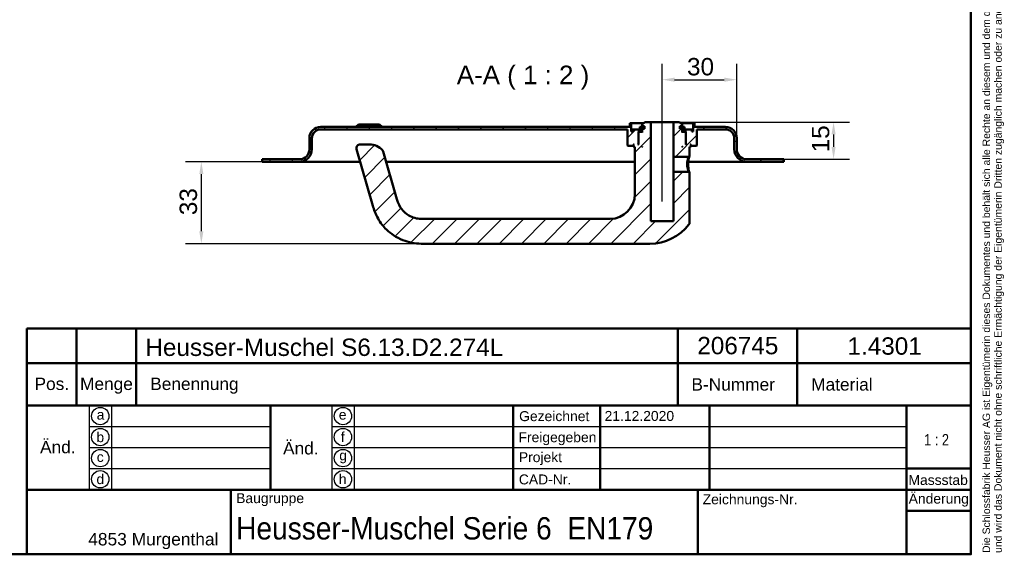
# Model space of a CAD drawing. Header units: millimetres. Extents: x 20 to 833, y 20 to 574.
# Tile 6 of 7: x 437 to 833, y 20 to 235. Entities that reach past the tile are written whole.
import ezdxf
from ezdxf.enums import TextEntityAlignment as Align

# ---------------------------------------------------------------- set-up
doc = ezdxf.new("R2010")
doc.units = ezdxf.units.MM
doc.header["$LTSCALE"] = 2
for name, color, linetype, lineweight in [('Bemaßungen(DIN)', 7, 'Continuous', 25), ('Mittellinie(DIN)', 7, 'Continuous', 25), ('Sichtbare Kanten(DIN)', 7, 'Continuous', 50), ('Skizziergeometrie(DIN)', 7, 'Continuous', 50), ('Skizzierlinie(DIN)', 7, 'Continuous', 25), ('Symbole(DIN)', 7, 'Continuous', 25)]:
    doc.layers.add(name, color=color, linetype=linetype, lineweight=lineweight)
doc.layers.add('Schraffur', color=179, linetype='Continuous', lineweight=9, true_color=0x1e1e47)
doc.styles.add('Aktuell-DIN', font='arial.ttf')
doc.styles.add('Aktuell-DINGroßer Text', font='arial.ttf')
doc.styles.add('STANDARD-DIN~0', font='arial.ttf')
doc.styles.add('Textstil10', font='arial.ttf')
doc.styles.add('Textstil41', font='arial.ttf', dxfattribs={"width": 0.8})
doc.styles.add('Textstil83', font='arial.ttf', dxfattribs={"width": 0.8})
doc.dimstyles.new('CAD-LAN', dxfattribs={"dimscale": 2, "dimtxt": 3.5, "dimasz": 2.5, "dimexe": 3.175, "dimexo": 0, "dimgap": 0.8, "dimtad": 1, "dimrnd": 1e-08, "dimtxsty": 'STANDARD-DIN~0', "dimcen": 0.09, "dimdle": 10, "dimclrd": 250, "dimclre": 250, "dimclrt": 250, "dimadec": 0, "dimazin": 2, "dimtfac": 1, "dimtmove": 0, "dimatfit": 3, "dimfxl": 1, "dimtolj": 1, "dimtzin": 0, "dimlwd": 25, "dimlwe": 25, "dimarcsym": 0})

# ---------------------------------------------------------------- blocks, each defined once
blk = doc.blocks.new('Ränder Standardrahmen')
at = {"layer": 'Skizziergeometrie(DIN)', "flags": 128}
blk.add_lwpolyline([(10, 10), (10, 287), (410, 287), (410, 10), (10, 10)], dxfattribs=at)
blk = doc.blocks.new('Schriftfelder Heusser')
at = {"layer": 'Skizziergeometrie(DIN)'}
for p, q in [((101, 229.92), (101, 236.92)), ((101, 236.92), (291, 236.92)), ((111, 229.92), (111, 236.92)), ((123, 229.92), (123, 236.92)), ((232, 229.92), (232, 236.92)), ((256, 229.92), (256, 236.92)), ((291, 236.92), (291, 229.92)), ((101, 191.42), (101, 229.92)), ((101, 229.92), (291, 229.92)), ((111, 229.92), (111, 221.42)), ((123, 229.92), (123, 221.42)), ((232, 229.92), (232, 221.42)), ((256, 229.92), (256, 221.42)), ((291, 229.92), (291, 191.42)), ((101, 221.42), (291, 221.42)), ((150, 221.42), (150, 204.42)), ((198.85, 221.42), (198.85, 204.42)), ((216.35, 221.42), (216.35, 204.42)), ((238.35, 221.42), (238.35, 204.42)), ((278, 221.42), (278, 191.42)), ((278, 208.67), (291, 208.67)), ((101, 204.42), (291, 204.42)), ((142, 204.42), (142, 191.42)), ((236, 204.42), (236, 191.42)), ((278, 200.17), (291, 200.17)), ((291, 191.42), (101, 191.42))]:
    blk.add_line(p, q, dxfattribs=at)
at = {"layer": 'Skizzierlinie(DIN)'}
for p, q in [((113.5, 221.42), (113.5, 204.42)), ((118, 221.42), (118, 204.42)), ((162.35, 221.42), (162.35, 204.42)), ((166.85, 221.42), (166.85, 204.42)), ((113.5, 217.17), (150, 217.17)), ((162.35, 217.17), (278, 217.17)), ((113.5, 212.92), (150, 212.92)), ((162.35, 212.92), (278, 212.92)), ((113.5, 208.67), (150, 208.67)), ((162.35, 208.67), (278, 208.67))]:
    blk.add_line(p, q, dxfattribs=at)
for centre in [(115.75, 219.25), (164.6, 219.25), (115.75, 215.04), (164.6, 215.04), (115.75, 210.79), (164.6, 210.79), (115.75, 206.54), (164.6, 206.54)]:
    blk.add_circle(centre, 1.75, dxfattribs=at)
at = {"layer": 'Symbole(DIN)', "color": 7, "insert": (293.33, 191.7), "char_height": 1.5, "width": 182.3003, "attachment_point": 1, "rotation": 90, "line_spacing_factor": 0.944221, "style": 'Aktuell-DIN'}
blk.add_mtext('\\fArial|b0|i0;\\H1.5000;Die Schlossfabrik Heusser AG ist Eigentümerin dieses Dokumentes und behält sich alle Rechte an diesem und dem dargestellten Gegenstand vor. Der Empfänger anerkennt diese Rechte\\Pund wird das Dokument nicht ohne schriftliche Ermächtigung der Eigentümerin Dritten zugänglich machen oder zu anderen Zwecken verwenden, zu dem es ihm übergeben worden ist.\\P ', dxfattribs=at)
at = {"layer": 'Symbole(DIN)', "color": 179, "true_color": 0x262659, "style": 'Aktuell-DIN'}
for s, insert, char_height, attachment_point in [('Pos.', (106, 227), 2.489, 2), ('Menge', (117, 227), 2.489, 2), ('Benennung', (125.81, 225.38), 2.489, 4), ('B-Nummer', (234.74, 225.62), 2.489, 4), ('Material', (265.02, 225.62), 2.489, 5), ('\\fArial|b0|i0;a', (115.81, 219.53), 2, 5), ('\\fArial|b0|i0;e', (164.54, 219.53), 2, 5), ('\\fArial|b0|i0;Gezeichnet', (200.05, 219.23), 2, 4), ('\\fArial|b0|i0;b', (115.75, 215), 2, 5), ('\\fArial|b0|i0;f', (164.55, 215.06), 2, 5), ('\\fArial|b0|i0;Freigegeben', (199.92, 216), 2, 1), ('\\fArial|b0|i0;Projekt', (200, 211.98), 2, 1), ('\\fArial|b0|i0;c', (115.75, 211.01), 2, 5), ('\\fArial|b0|i0;g', (164.63, 211.05), 2, 5), ('\\fArial|b0|i0;d', (115.76, 206.55), 2, 5), ('\\fArial|b0|i0;h', (164.55, 206.57), 2, 5), ('\\fArial|b0|i0;CAD-Nr.', (200, 207.5), 2, 1), ('\\fArial|b0|i0;\\H2.0000;Massstab', (284.39, 206.37), 2, 5), ('\\fArial|b0|i0;\\H2.0000;Baugruppe', (143.1, 203.73), 2, 1), ('\\fArial|b0|i0;Zeichnungs-Nr.', (237, 203.5), 2, 1), ('\\fArial|b0|i0;\\H2.5000;4853 Murgenthal', (113.33, 192.46), 2.5, 7)]:
    blk.add_mtext(s, dxfattribs=dict(at, insert=insert, char_height=char_height, attachment_point=attachment_point))
at = {"layer": 'Symbole(DIN)', "color": 179, "true_color": 0x262659, "attachment_point": 5, "style": 'Aktuell-DIN'}
for s, insert, char_height, width in [('Änd.', (107.21, 213), 2.489, 12.3494), ('Änd.', (156.12, 212.76), 2.489, 12.3494), ('\\fArial|b0|i0;Änderung', (284.51, 202.33), 2, 12.1143)]:
    blk.add_mtext(s, dxfattribs=dict(at, insert=insert, char_height=char_height, width=width))
at = {"layer": 'Symbole(DIN)', "color": 7, "insert": (143.1, 196.62), "char_height": 4.5, "width": 90.18, "attachment_point": 4, "style": 'Aktuell-DIN'}
blk.add_mtext('\\fArial|b0|i0;\\W0.90;\\H4.5000;Heusser-Muschel Serie 6  EN179', dxfattribs=at)
at = {"layer": 'Symbole(DIN)', "color": 179, "true_color": 0x262659, "style": 'Textstil10'}
blk.add_attdef('ERSTELLUNGSDATUM_001', (217.26, 218.29), '', height=2, dxfattribs=at)
at = {"layer": 'Symbole(DIN)', "color": 179, "true_color": 0x262659}
for tag, height, style, p in [('AUTOR', 2.49, 'Aktuell-DIN', (240.03, 219.26)), ('KONTROLLDATUM', 2, 'Textstil10', (217.42, 215.04)), ('KONTROLLIERT_VON', 2, 'Textstil10', (239.98, 215.05))]:
    blk.add_attdef(tag, text='', height=height, dxfattribs=dict(at, style=style)).set_placement(p, align=Align.MIDDLE_LEFT)
at = {"layer": 'Symbole(DIN)', "color": 7, "style": 'Textstil83', "width": 0.8}
blk.add_attdef('Anfänglicher_Ansichtsmaßstab_001', (281.57, 213.34), '', height=2.3, dxfattribs=at)
at = {"layer": 'Symbole(DIN)', "color": 179, "true_color": 0x262659, "style": 'Textstil10'}
blk.add_attdef('PROJEKT', text='', height=2, dxfattribs=at).set_placement((217.77, 209.72), align=Align.BOTTOM_LEFT)
at = {"layer": 'Symbole(DIN)', "color": 7, "style": 'Textstil41', "width": 0.8}
blk.add_attdef('STATUS', text='', height=5, dxfattribs=at).set_placement((284.53, 195.86), align=Align.MIDDLE_CENTER)
blk = doc.blocks.new('*D20')
at = {"layer": 'Bemaßungen(DIN)', "color": 250, "linetype": 'Continuous', "lineweight": 25, "true_color": 0x3f3f3f, "transparency": 16777216}
for p, q in [((695.69, 199.13), (695.69, 217.53)), ((725.69, 187.63), (725.69, 217.53)), ((700.69, 211.18), (720.69, 211.18))]:
    blk.add_line(p, q, dxfattribs=at)
at = {"layer": 'Bemaßungen(DIN)', "color": 250, "linetype": 'Continuous', "true_color": 0x3f3f3f, "transparency": 16777216}
for points in [[(700.69, 212.02), (700.69, 210.35), (695.69, 211.18)], [(720.69, 212.02), (720.69, 210.35), (725.69, 211.18)]]:
    blk.add_solid(points, dxfattribs=at)
at = {"layer": 'Defpoints', "color": 0, "linetype": 'Continuous', "transparency": 16777216}
for p in [(725.69, 211.18), (695.69, 199.13), (725.69, 187.63)]:
    blk.add_point(p, dxfattribs=at)
at = {"layer": 'Bemaßungen(DIN)', "color": 250, "linetype": 'Continuous', "lineweight": 25, "true_color": 0x3f3f3f, "transparency": 16777216, "insert": (705.69, 219.93), "char_height": 7, "attachment_point": 1, "style": 'STANDARD-DIN~0'}
blk.add_mtext('\\A1;30', dxfattribs=at)
blk = doc.blocks.new('*D21')
at = {"layer": 'Bemaßungen(DIN)', "color": 250, "linetype": 'Continuous', "lineweight": 25, "true_color": 0x3f3f3f, "transparency": 16777216}
for p, q in [((702.69, 194.13), (771.04, 194.13)), ((764.69, 189.13), (764.69, 184.13)), ((744.69, 179.13), (771.04, 179.13))]:
    blk.add_line(p, q, dxfattribs=at)
at = {"layer": 'Bemaßungen(DIN)', "color": 250, "linetype": 'Continuous', "true_color": 0x3f3f3f, "transparency": 16777216}
for points in [[(763.86, 189.13), (765.52, 189.13), (764.69, 194.13)], [(763.86, 184.13), (765.52, 184.13), (764.69, 179.13)]]:
    blk.add_solid(points, dxfattribs=at)
at = {"layer": 'Defpoints', "color": 0, "linetype": 'Continuous', "transparency": 16777216}
for p in [(702.69, 194.13), (744.69, 179.13), (764.69, 179.13)]:
    blk.add_point(p, dxfattribs=at)
at = {"layer": 'Bemaßungen(DIN)', "color": 250, "linetype": 'Continuous', "lineweight": 25, "true_color": 0x3f3f3f, "transparency": 16777216, "insert": (755.94, 181.92), "char_height": 7, "attachment_point": 1, "rotation": 90, "style": 'STANDARD-DIN~0'}
blk.add_mtext('\\A1;15', dxfattribs=at)
blk = doc.blocks.new('*D22')
at = {"layer": 'Bemaßungen(DIN)', "color": 250, "linetype": 'Continuous', "lineweight": 25, "true_color": 0x3f3f3f, "transparency": 16777216}
for p, q in [((534.69, 178.13), (503.84, 178.13)), ((510.19, 150.13), (510.19, 173.13)), ((598.69, 145.13), (503.84, 145.13))]:
    blk.add_line(p, q, dxfattribs=at)
at = {"layer": 'Bemaßungen(DIN)', "color": 250, "linetype": 'Continuous', "true_color": 0x3f3f3f, "transparency": 16777216}
for points in [[(509.36, 173.13), (511.02, 173.13), (510.19, 178.13)], [(509.36, 150.13), (511.02, 150.13), (510.19, 145.13)]]:
    blk.add_solid(points, dxfattribs=at)
at = {"layer": 'Defpoints', "color": 0, "linetype": 'Continuous', "transparency": 16777216}
for p in [(510.19, 178.13), (534.69, 178.13), (598.69, 145.13)]:
    blk.add_point(p, dxfattribs=at)
at = {"layer": 'Bemaßungen(DIN)', "color": 250, "linetype": 'Continuous', "lineweight": 25, "true_color": 0x3f3f3f, "transparency": 16777216, "insert": (501.44, 156.62), "char_height": 7, "attachment_point": 1, "rotation": 90, "style": 'STANDARD-DIN~0'}
blk.add_mtext('\\A1;33', dxfattribs=at)

msp = doc.modelspace()

# ---------------------------------------------------------------- hatches: boundary and pattern name
at = {"layer": 'Schraffur'}
h = msp.add_hatch(dxfattribs=at)
h.set_pattern_fill('ANSI31', color=256, scale=50.8, style=0)
h.set_pattern_definition([(45, (0, 0), (-4.49013, 4.49013), [])])
edge = h.paths.add_edge_path()
edge.add_spline(control_points=[(706.3182, 180.134), (706.3803, 180.1932), (706.442, 180.253), (706.5657, 180.3729), (706.6278, 180.433), (706.6907, 180.4932)], knot_values=[-0.05169444, -0.05169444, -0.05169444, -0.05169444, -0.02593994, -0.02593994, 0, 0, 0, 0], degree=3, periodic=0)
edge.add_line((706.6907, 180.4932), (706.6907, 184.134))
edge.add_line((706.6907, 184.134), (706.9907, 184.134))
edge.add_line((706.9907, 184.134), (707.1907, 184.334))
edge.add_line((707.1907, 184.334), (707.1907, 184.934))
edge.add_line((707.1907, 184.934), (706.9907, 185.134))
edge.add_line((706.9907, 185.134), (707.2907, 185.134))
edge.add_line((707.2907, 185.134), (707.2907, 184.634))
edge.add_line((707.2907, 184.634), (707.3907, 184.534))
edge.add_line((707.3907, 184.534), (709.4907, 184.534))
edge.add_line((709.4907, 184.534), (709.6907, 184.734))
edge.add_line((709.6907, 184.734), (709.6907, 191.134))
edge.add_line((709.6907, 191.134), (721.1907, 191.134))
edge.add_ellipse((721.1907, 187.634), major_axis=(0, 3.5), ratio=1, start_angle=270, end_angle=360, ccw=False)
edge.add_line((724.6907, 187.634), (724.6907, 183.134))
edge.add_ellipse((729.6907, 183.134), major_axis=(-5, 0), ratio=1, start_angle=0, end_angle=90)
edge.add_line((729.6907, 178.134), (744.6907, 178.134))
edge.add_line((744.6907, 178.134), (744.6907, 179.134))
edge.add_line((744.6907, 179.134), (729.6907, 179.134))
edge.add_ellipse((729.6907, 183.134), major_axis=(0, -4), ratio=1, start_angle=270, end_angle=360, ccw=False)
edge.add_line((725.6907, 183.134), (725.6907, 187.634))
edge.add_ellipse((721.1907, 187.634), major_axis=(4.5, 0), ratio=1, start_angle=0, end_angle=90)
edge.add_line((721.1907, 192.134), (708.6907, 192.134))
edge.add_line((708.6907, 192.134), (708.6907, 193.634))
edge.add_line((708.6907, 193.634), (708.1907, 193.634))
edge.add_line((708.1907, 193.634), (708.1907, 190.334))
edge.add_line((708.1907, 190.334), (707.6907, 190.334))
edge.add_line((707.6907, 190.334), (707.6907, 191.134))
edge.add_line((707.6907, 191.134), (704.6907, 191.134))
edge.add_line((704.6907, 191.134), (704.6907, 190.334))
edge.add_line((704.6907, 190.334), (705.4407, 190.334))
edge.add_line((705.4407, 190.334), (705.2407, 190.134))
edge.add_line((705.2407, 190.134), (705.2407, 185.334))
edge.add_line((705.2407, 185.334), (705.4407, 185.134))
edge.add_line((705.4407, 185.134), (705.1907, 185.134))
edge.add_line((705.1907, 185.134), (705.1907, 189.934))
edge.add_line((705.1907, 189.934), (704.9907, 190.134))
edge.add_line((704.9907, 190.134), (703.8907, 190.134))
edge.add_line((703.8907, 190.134), (703.6907, 189.934))
edge.add_line((703.6907, 189.934), (703.6907, 191.334))
edge.add_line((703.6907, 191.334), (704.7073, 191.334))
edge.add_line((704.7073, 191.334), (704.7073, 192.234))
edge.add_line((704.7073, 192.234), (703.205, 192.234))
edge.add_line((703.205, 192.234), (703.205, 191.334))
edge.add_line((703.205, 191.334), (702.7907, 191.334))
edge.add_line((702.7907, 191.334), (702.7907, 192.434))
edge.add_line((702.7907, 192.434), (703.6907, 192.434))
edge.add_line((703.6907, 192.434), (703.6907, 193.134))
edge.add_line((703.6907, 193.134), (702.6907, 194.134))
edge.add_line((702.6907, 194.134), (700.1907, 194.134))
edge.add_line((700.1907, 194.134), (700.1907, 180.134))
edge.add_line((700.1907, 180.134), (706.3182, 180.134))
h.paths.add_polyline_path([(703.8907, 184.134), (703.6907, 184.134), (703.6907, 184.334)], flags=0)
edge = h.paths.add_edge_path()
edge.add_spline(control_points=[(706.6907, 173.7735), (706.6289, 173.8337), (706.5668, 173.8939), (706.4429, 174.014), (706.381, 174.0739), (706.3192, 174.134)], knot_values=[-0.0518926, -0.0518926, -0.0518926, -0.0518926, -0.0259463, -0.0259463, -0.00010246, -0.00010246, -0.00010246, -0.00010246], degree=3, periodic=0)
edge.add_line((706.3192, 174.134), (700.1907, 174.134))
edge.add_line((700.1907, 174.134), (700.1907, 154.134))
edge.add_line((700.1907, 154.134), (691.1907, 154.134))
edge.add_line((691.1907, 154.134), (691.1907, 194.134))
edge.add_line((691.1907, 194.134), (688.6907, 194.134))
edge.add_line((688.6907, 194.134), (687.6907, 193.134))
edge.add_line((687.6907, 193.134), (687.6907, 192.434))
edge.add_line((687.6907, 192.434), (688.5907, 192.434))
edge.add_line((688.5907, 192.434), (688.5907, 191.334))
edge.add_line((688.5907, 191.334), (688.1764, 191.334))
edge.add_line((688.1764, 191.334), (688.1764, 192.234))
edge.add_line((688.1764, 192.234), (686.674, 192.234))
edge.add_line((686.674, 192.234), (686.674, 191.334))
edge.add_line((686.674, 191.334), (687.6907, 191.334))
edge.add_line((687.6907, 191.334), (687.6907, 189.934))
edge.add_line((687.6907, 189.934), (687.4907, 190.134))
edge.add_line((687.4907, 190.134), (686.3907, 190.134))
edge.add_line((686.3907, 190.134), (686.1907, 189.934))
edge.add_line((686.1907, 189.934), (686.1907, 185.134))
edge.add_line((686.1907, 185.134), (685.9407, 185.134))
edge.add_line((685.9407, 185.134), (686.1407, 185.334))
edge.add_line((686.1407, 185.334), (686.1407, 190.134))
edge.add_line((686.1407, 190.134), (685.9407, 190.334))
edge.add_line((685.9407, 190.334), (686.6907, 190.334))
edge.add_line((686.6907, 190.334), (686.6907, 191.134))
edge.add_line((686.6907, 191.134), (683.6907, 191.134))
edge.add_line((683.6907, 191.134), (683.6907, 190.334))
edge.add_line((683.6907, 190.334), (683.1907, 190.334))
edge.add_line((683.1907, 190.334), (683.1907, 193.634))
edge.add_line((683.1907, 193.634), (682.6907, 193.634))
edge.add_line((682.6907, 193.634), (682.6907, 192.134))
edge.add_line((682.6907, 192.134), (558.1907, 192.134))
edge.add_ellipse((558.1907, 187.634), major_axis=(0, 4.5), ratio=1, start_angle=0, end_angle=90)
edge.add_line((553.6907, 187.634), (553.6907, 183.134))
edge.add_ellipse((549.6907, 183.134), major_axis=(4, 0), ratio=1, start_angle=270, end_angle=360, ccw=False)
edge.add_line((549.6907, 179.134), (534.6907, 179.134))
edge.add_line((534.6907, 179.134), (534.6907, 178.134))
edge.add_line((534.6907, 178.134), (549.6907, 178.134))
edge.add_ellipse((549.6907, 183.134), major_axis=(0, -5), ratio=1, start_angle=0, end_angle=90)
edge.add_line((554.6907, 183.134), (554.6907, 187.634))
edge.add_ellipse((558.1907, 187.634), major_axis=(-3.5, 0), ratio=1, start_angle=270, end_angle=360, ccw=False)
edge.add_line((558.1907, 191.134), (681.6907, 191.134))
edge.add_line((681.6907, 191.134), (681.6907, 184.734))
edge.add_line((681.6907, 184.734), (681.8907, 184.534))
edge.add_line((681.8907, 184.534), (683.9907, 184.534))
edge.add_line((683.9907, 184.534), (684.0907, 184.634))
edge.add_line((684.0907, 184.634), (684.0907, 185.134))
edge.add_line((684.0907, 185.134), (684.3907, 185.134))
edge.add_line((684.3907, 185.134), (684.1907, 184.934))
edge.add_line((684.1907, 184.934), (684.1907, 184.334))
edge.add_line((684.1907, 184.334), (684.3907, 184.134))
edge.add_line((684.3907, 184.134), (684.6907, 184.134))
edge.add_line((684.6907, 184.134), (684.6907, 165.134))
edge.add_ellipse((674.6907, 165.134), major_axis=(10, 0), ratio=1, start_angle=270, end_angle=360, ccw=False)
edge.add_line((674.6907, 155.134), (598.6907, 155.134))
edge.add_spline(control_points=[(598.6907, 155.134), (597.8287, 155.134), (596.9631, 155.2544), (595.2892, 155.7169), (594.4898, 156.0612), (592.612, 157.1719), (591.6022, 158.0645), (590.0886, 160.0305), (589.4001, 161.2546), (588.8645, 163.1224)], knot_values=[-2.10097166, -2.10097166, -2.10097166, -2.10097166, -1.67336567, -1.67336567, -1.23980761, -1.23980761, -0.58292416, -0.58292416, 0, 0, 0, 0], degree=3, periodic=0)
edge.add_line((588.8645, 163.1224), (583.3924, 182.206))
edge.add_ellipse((581.9505, 181.7926), major_axis=(1.4419, 0.4135), ratio=1, start_angle=0, end_angle=25.69736)
edge.add_ellipse((577.8438, 178.134), major_axis=(5.2267, 4.6564), ratio=1, start_angle=0, end_angle=48.30264)
edge.add_line((577.8438, 185.134), (574.1404, 185.134))
edge.add_ellipse((574.1404, 183.634), major_axis=(0, 1.5), ratio=1, start_angle=0, end_angle=106)
edge.add_line((572.6985, 183.2206), (579.2519, 160.366))
edge.add_spline(control_points=[(579.2519, 160.366), (579.6674, 158.9171), (580.1412, 157.286), (582.2569, 153.5936), (583.4045, 152.1076), (586.4124, 149.1738), (588.58, 147.6367), (593.6334, 145.6266), (596.1604, 145.134), (598.6907, 145.134)], knot_values=[-3.21849454, -3.21849454, -3.21849454, -3.21849454, -2.3249025, -2.3249025, -1.63156157, -1.63156157, -0.75907046, -0.75907046, 0, 0, 0, 0], degree=3, periodic=0)
edge.add_line((598.6907, 145.134), (690.6907, 145.134))
edge.add_ellipse((690.6907, 165.134), major_axis=(0, -20), ratio=1, start_angle=0, end_angle=52.143301)
edge.add_spline(control_points=[(706.4816, 152.8602), (706.5487, 152.9476), (706.6018, 153.0457), (706.6817, 153.2775), (706.6919, 153.391), (706.6907, 153.4741)], knot_values=[-0.04529455, -0.04529455, -0.04529455, -0.04529455, -0.02494716, -0.02494716, 0, 0, 0, 0], degree=3, periodic=0)
edge.add_line((706.6907, 153.4741), (706.6907, 173.7735))
h.paths.add_polyline_path([(687.6907, 184.134), (687.4907, 184.134), (687.6907, 184.334)], flags=0)

# ---------------------------------------------------------------- linework, layer by layer
at = {"layer": 'Mittellinie(DIN)', "linetype": 'Continuous'}
msp.add_line((695.6907, 162.134), (695.6907, 199.134), dxfattribs=at)
at = {"layer": 'Sichtbare Kanten(DIN)'}
for p, q in [((682.6907, 192.134), (558.1907, 192.134)), ((558.1907, 191.134), (681.6907, 191.134)), ((573.4407, 193.134), (572.4407, 192.134)), ((573.4407, 193.134), (581.9407, 193.134)), ((581.9407, 193.134), (582.9407, 192.134)), ((681.6907, 191.134), (681.6907, 184.734)), ((683.1907, 193.634), (682.6907, 193.634)), ((682.6907, 193.634), (682.6907, 192.134)), ((683.1907, 190.334), (683.1907, 193.634)), ((683.1907, 193.634), (688.1907, 193.634)), ((683.6907, 190.334), (683.1907, 190.334)), ((686.6907, 191.134), (683.6907, 191.134)), ((683.6907, 191.134), (683.6907, 190.334)), ((686.1407, 190.134), (685.9407, 190.334)), ((685.9407, 190.334), (686.6907, 190.334)), ((688.1764, 192.234), (686.674, 192.234)), ((686.674, 192.234), (686.674, 191.334)), ((686.674, 191.334), (687.6907, 191.334)), ((686.6907, 190.334), (686.6907, 191.134)), ((686.6907, 191.134), (687.6907, 191.134)), ((687.6907, 190.334), (686.6907, 190.334)), ((688.6907, 194.134), (687.6907, 193.134)), ((687.6907, 193.134), (687.6907, 192.434)), ((687.6907, 192.434), (688.5907, 192.434)), ((687.6907, 191.334), (687.6907, 189.934)), ((688.1764, 191.334), (688.1764, 192.234)), ((688.5907, 192.234), (688.1764, 192.234)), ((688.5907, 191.334), (688.1764, 191.334)), ((688.5907, 192.434), (688.5907, 191.334)), ((691.1907, 194.134), (688.6907, 194.134)), ((691.1907, 154.134), (691.1907, 194.134)), ((691.1907, 194.134), (700.1907, 194.134)), ((702.6907, 194.134), (700.1907, 194.134)), ((700.1907, 194.134), (700.1907, 180.134)), ((703.6907, 193.134), (702.6907, 194.134)), ((702.7907, 191.334), (702.7907, 192.434)), ((702.7907, 192.434), (703.6907, 192.434)), ((703.205, 192.234), (702.7907, 192.234)), ((703.205, 191.334), (702.7907, 191.334)), ((703.1907, 193.634), (708.1907, 193.634)), ((704.7073, 192.234), (703.205, 192.234)), ((703.205, 192.234), (703.205, 191.334)), ((703.6907, 192.434), (703.6907, 193.134)), ((703.6907, 189.934), (703.6907, 191.334)), ((703.6907, 191.334), (704.7073, 191.334)), ((703.6907, 191.134), (704.6907, 191.134)), ((704.6907, 190.334), (703.6907, 190.334)), ((707.6907, 191.134), (704.6907, 191.134)), ((704.6907, 191.134), (704.6907, 190.334)), ((704.6907, 190.334), (705.4407, 190.334)), ((704.7073, 191.334), (704.7073, 192.234)), ((705.4407, 190.334), (705.2407, 190.134)), ((707.6907, 190.334), (707.6907, 191.134)), ((708.1907, 190.334), (707.6907, 190.334)), ((708.6907, 193.634), (708.1907, 193.634)), ((708.1907, 193.634), (708.1907, 190.334)), ((708.6907, 192.134), (708.6907, 193.634)), ((721.1907, 192.134), (708.6907, 192.134)), ((709.6907, 184.734), (709.6907, 191.134)), ((709.6907, 191.134), (721.1907, 191.134)), ((553.6907, 187.634), (553.6907, 183.134)), ((554.6907, 183.134), (554.6907, 187.634)), ((686.1407, 185.334), (686.1407, 190.134)), ((686.1407, 190.134), (686.3907, 190.134)), ((686.3907, 190.134), (686.1907, 189.934)), ((686.1907, 189.934), (686.1907, 185.134)), ((687.4907, 190.134), (686.3907, 190.134)), ((687.6907, 189.934), (687.4907, 190.134)), ((687.6907, 190.134), (687.4907, 190.134)), ((703.8907, 190.134), (703.6907, 189.934)), ((703.8907, 190.134), (703.6907, 190.134)), ((704.9907, 190.134), (703.8907, 190.134)), ((705.1907, 189.934), (704.9907, 190.134)), ((704.9907, 190.134), (705.2407, 190.134)), ((705.1907, 185.134), (705.1907, 189.934)), ((705.2407, 190.134), (705.2407, 185.334)), ((724.6907, 187.634), (724.6907, 183.134)), ((725.6907, 183.134), (725.6907, 187.634)), ((572.6985, 183.2206), (579.2519, 160.366)), ((577.8438, 185.134), (574.1404, 185.134)), ((681.6907, 184.734), (681.8907, 184.534)), ((681.8907, 184.534), (683.9907, 184.534)), ((683.9907, 184.534), (684.0907, 184.634)), ((683.9907, 184.534), (684.1907, 184.534)), ((684.0907, 184.634), (684.0907, 185.134)), ((684.0907, 185.134), (684.3907, 185.134)), ((684.1907, 184.634), (684.0907, 184.634)), ((684.3907, 185.134), (684.1907, 184.934)), ((684.1907, 184.934), (684.1907, 184.334)), ((684.1907, 184.334), (684.3907, 184.134)), ((684.3907, 184.134), (684.6907, 184.134)), ((684.6907, 184.134), (684.6907, 165.134)), ((685.9407, 185.134), (686.1407, 185.334)), ((686.1907, 185.134), (685.9407, 185.134)), ((686.1907, 185.334), (686.1407, 185.334)), ((687.4907, 184.134), (687.6907, 184.334)), ((687.6907, 184.134), (687.4907, 184.134)), ((687.6907, 184.334), (687.6907, 184.134)), ((703.6907, 184.134), (703.6907, 184.334)), ((703.6907, 184.334), (703.8907, 184.134)), ((703.8907, 184.134), (703.6907, 184.134)), ((705.2407, 185.334), (705.1907, 185.334)), ((705.4407, 185.134), (705.1907, 185.134)), ((705.2407, 185.334), (705.4407, 185.134)), ((706.6907, 180.4932), (706.6907, 184.134)), ((706.6907, 184.134), (706.9907, 184.134)), ((707.1907, 184.934), (706.9907, 185.134)), ((706.9907, 185.134), (707.2907, 185.134)), ((706.9907, 184.134), (707.1907, 184.334)), ((707.1907, 184.334), (707.1907, 184.934)), ((707.2907, 184.634), (707.1907, 184.634)), ((707.1907, 184.534), (707.3907, 184.534)), ((707.2907, 185.134), (707.2907, 184.634)), ((707.2907, 184.634), (707.3907, 184.534)), ((707.3907, 184.534), (709.4907, 184.534)), ((709.4907, 184.534), (709.6907, 184.734)), ((549.6907, 179.134), (534.6907, 179.134)), ((534.6907, 179.134), (534.6907, 178.134)), ((588.8645, 163.1224), (583.3924, 182.206)), ((700.1907, 180.134), (706.3182, 180.134)), ((700.1907, 174.134), (700.1907, 180.134)), ((706.3186, 180.1335), (706.6899, 180.4932)), ((744.6907, 179.134), (729.6907, 179.134)), ((744.6907, 178.134), (744.6907, 179.134)), ((534.6907, 178.134), (549.6907, 178.134)), ((549.6907, 178.134), (564.6907, 178.134)), ((574.157, 178.134), (564.6907, 178.134)), ((684.6907, 178.134), (584.56, 178.134)), ((714.6907, 178.134), (706.1785, 178.134)), ((714.6907, 178.134), (729.6907, 178.134)), ((729.6907, 178.134), (744.6907, 178.134)), ((706.3192, 174.134), (700.1907, 174.134)), ((700.1907, 174.134), (700.1907, 154.134)), ((706.6911, 173.7735), (706.3191, 174.1339)), ((706.6907, 153.4741), (706.6907, 173.7735)), ((674.6907, 155.134), (598.6907, 155.134)), ((700.1907, 154.134), (691.1907, 154.134)), ((598.6907, 145.134), (690.6907, 145.134))]:
    msp.add_line(p, q, dxfattribs=at)
for centre, radius, start, end in [((558.1907, 187.634), 4.5, 90, 180), ((558.1907, 187.634), 3.5, 90, 180), ((721.1907, 187.634), 4.5, 0, 90), ((721.1907, 187.634), 3.5, 0, 90), ((549.6907, 183.134), 4, 270, 0), ((549.6907, 183.134), 5, 270, 0), ((574.1404, 183.634), 1.5, 90, 196), ((577.8438, 178.134), 7, 41.69736, 90), ((581.9505, 181.7926), 1.5, 16, 41.69736), ((729.6907, 183.134), 5, 180, 270), ((729.6907, 183.134), 4, 180, 270), ((674.6907, 165.134), 10, 270, 0), ((690.6907, 165.134), 20, 270, 322.143301)]:
    msp.add_arc(centre, radius, start, end, dxfattribs=at)
for points, knots in [([(706.3182, 180.134), (706.3181, 180.134), (706.3094, 180.1083), (706.2922, 180.058), (706.275, 180.0075), (706.2492, 179.9324), (706.2177, 179.8349), (706.1232, 179.5423), (705.9768, 179.0451), (705.8801, 178.4408), (705.8156, 178.038), (705.7732, 177.5867), (705.7731, 177.1347), (705.773, 176.6827), (705.8153, 176.231), (705.8794, 175.8278), (706.0075, 175.0214), (706.2229, 174.412), (706.2933, 174.2104), (706.3109, 174.1599), (706.3195, 174.134), (706.3192, 174.134)], [0.52880957, 0.52880957, 0.52880957, 0.52880957, 0.60430558, 0.60430558, 0.60430558, 0.67984378, 0.67984378, 0.67984378, 0.90645837, 0.90645837, 0.90645837, 1.05753477, 1.05753477, 1.05753477, 1.20861116, 1.20861116, 1.20861116, 1.51076395, 1.51076395, 1.51076395, 1.58647908, 1.58647908, 1.58647908, 1.58647908]), ([(706.6911, 173.7735), (706.6913, 173.7733), (706.647, 173.9135), (706.2569, 175.1088), (706.082, 177.1351), (706.2357, 178.9058), (706.5386, 180.0157), (706.6719, 180.4368), (706.6899, 180.4931), (706.6899, 180.4932)], [0.52877578, 0.52877578, 0.52877578, 0.52877578, 0.60430558, 0.90645837, 1.05753477, 1.20861116, 1.43522576, 1.51076395, 1.58625787, 1.58625787, 1.58625787, 1.58625787]), ([(598.6907, 155.134), (597.8287, 155.134), (596.9631, 155.2544), (595.2892, 155.7169), (594.4898, 156.0612), (592.612, 157.1719), (591.6022, 158.0645), (590.0886, 160.0305), (589.4001, 161.2546), (588.8645, 163.1224)], [-2.10097166, -2.10097166, -2.10097166, -2.10097166, -1.67336567, -1.67336567, -1.23980761, -1.23980761, -0.58292416, -0.58292416, 0, 0, 0, 0]), ([(579.2519, 160.366), (579.6674, 158.9171), (580.1412, 157.286), (582.2569, 153.5936), (583.4045, 152.1076), (586.4124, 149.1738), (588.58, 147.6367), (593.6334, 145.6266), (596.1604, 145.134), (598.6907, 145.134)], [-3.21849454, -3.21849454, -3.21849454, -3.21849454, -2.3249025, -2.3249025, -1.63156157, -1.63156157, -0.75907046, -0.75907046, 0, 0, 0, 0]), ([(706.4813, 152.8605), (706.5487, 152.9476), (706.6018, 153.0457), (706.6817, 153.2775), (706.6919, 153.391), (706.6919, 153.4741)], [-0.0452945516, -0.0452945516, -0.0452945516, -0.0452945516, -0.0249471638, -0.0249471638, 0, 0, 0, 0])]:
    msp.add_open_spline(points, degree=3, knots=knots, dxfattribs=at)

# ---------------------------------------------------------------- block references
at = {"xscale": 2, "yscale": 2, "zscale": 2}
msp.add_blockref('Ränder Standardrahmen', (0, 0), dxfattribs=at)
msp.add_blockref('Schriftfelder Heusser', (238, -362.8333), dxfattribs=at).add_auto_attribs({'ERSTELLUNGSDATUM_001': '21.12.2020', 'Anfänglicher_Ansichtsmaßstab_001': '1 : 2'})

# ---------------------------------------------------------------- texts
at = {"layer": 'Symbole(DIN)', "color": 7, "insert": (613.0185, 207.134), "char_height": 7.4676, "attachment_point": 7, "style": 'Aktuell-DINGroßer Text'}
msp.add_mtext('A-A ( 1 : 2 )', dxfattribs=at)
at = {"layer": 'Symbole(DIN)', "color": 7, "char_height": 7, "attachment_point": 1, "style": 'Aktuell-DIN'}
for s, insert, width in [('{\\fArial|b0|i0;\\H7.0000;Heusser-Muschel S6.13.D2.274L}', (487.6588, 106.9058), 144.028206), ('{\\fArial|b0|i0;\\H7.0000;206745}', (709.8296, 107.5797), 32.620428), ('{\\fArial|b0|i0;\\H7.0000;1.4301}', (770.274, 107.4007), 29.899392)]:
    msp.add_mtext(s, dxfattribs=dict(at, insert=insert, width=width))

# ---------------------------------------------------------------- dimensions: what is measured, and where the dimension line sits
at = {"layer": 'Bemaßungen(DIN)', "color": 250, "linetype": 'Continuous', "lineweight": 25, "true_color": 0x3f3f3f}
for base, p1, p2, angle, picture, middle in [((725.6907, 211.182), (695.6907, 199.134), (725.6907, 187.634), 180, '*D20', (710.6907, 211.182)), ((764.6907, 179.134), (702.6907, 194.134), (744.6907, 179.134), 90, '*D21', (764.6907, 186.634)), ((510.1907, 178.134), (598.6907, 145.134), (534.6907, 178.134), 90, '*D22', (510.1907, 161.634))]:
    dim = msp.add_linear_dim(base=base, p1=p1, p2=p2, angle=angle, dimstyle='CAD-LAN', override={"dimgap": 0.8, "dimdec": 2, "dimtol": 0, "dimlim": 0, "dimtp": 0, "dimtm": 0, "dimtdec": 2, "dimtofl": 0, "dimatfit": 1}, dxfattribs=at)
    dim.commit()
    dim.dimension.update_dxf_attribs({"geometry": picture, "text_midpoint": middle, "dimtype": 160})

doc.saveas('drawing.dxf')
